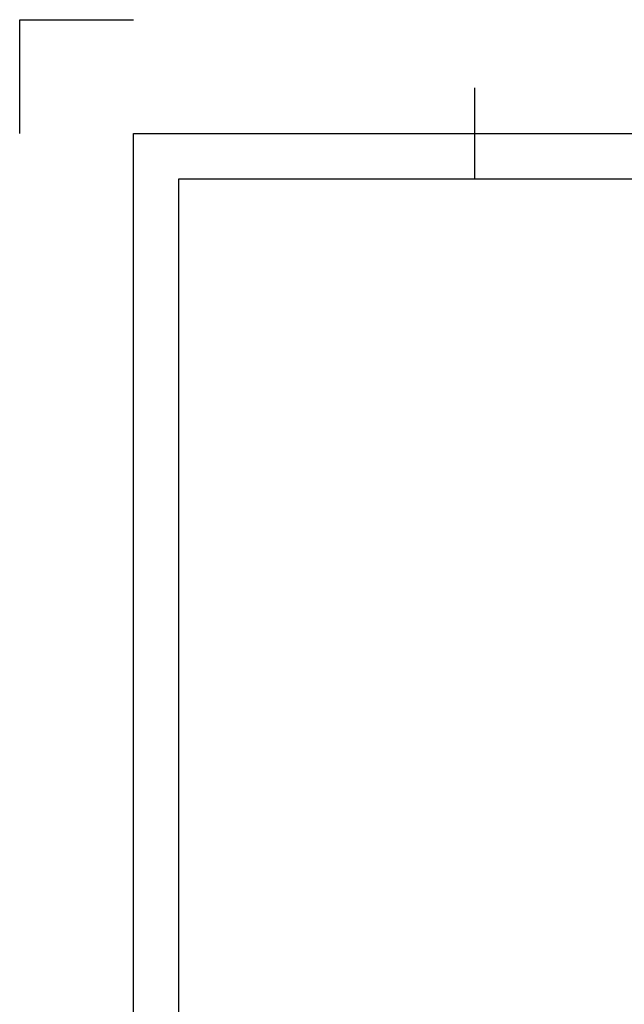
# Model space of a CAD drawing. Header units: millimetres. Extents: x 10376 to 10796, y 14811 to 15108.
# Tile 8 of 14: x 10376 to 10403, y 15064 to 15108. Entities that reach past the tile are written whole.
import ezdxf

# ---------------------------------------------------------------- set-up
doc = ezdxf.new("R2010")
doc.units = ezdxf.units.MM
doc.layers.get('0').update_dxf_attribs({"linetype": 'CONTINUOUS'})

# ---------------------------------------------------------------- blocks, each defined once
blk = doc.blocks.new('DINA3_00002', base_point=(10789.357, 14817.753))
for p, q in [((10396.357, 15100.753), (10396.357, 15104.753)), ((10383.357, 14817.753), (10383.357, 15100.753)), ((10383.357, 15100.753), (10789.357, 15100.753))]:
    blk.add_line(p, q)
for points in [[(10376.357, 15102.753), (10376.357, 15107.753), (10381.357, 15107.753)], [(10381.357, 14815.753), (10381.357, 15102.753), (10791.357, 15102.753)]]:
    blk.add_lwpolyline(points)
blk = doc.blocks.new('_ZBL0001_00001')
blk.add_blockref('DINA3_00002', (10789.357, 14817.753))

msp = doc.modelspace()

# ---------------------------------------------------------------- block references
msp.add_blockref('_ZBL0001_00001', (0, 0))

doc.saveas('drawing.dxf')
